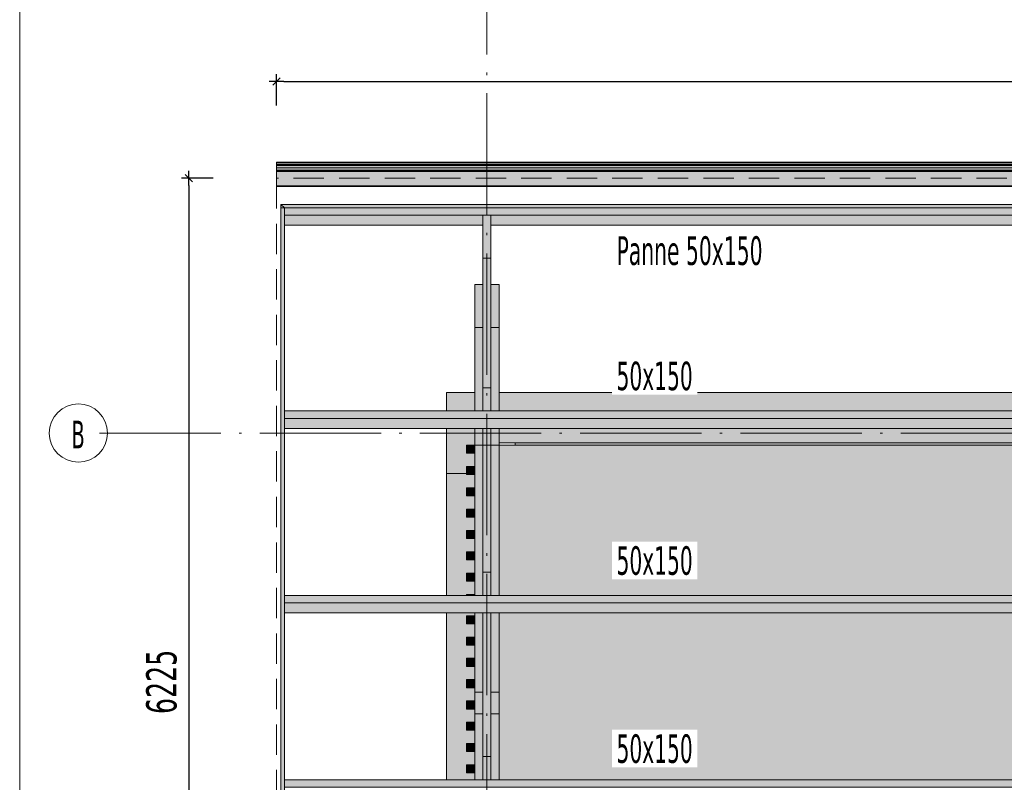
# Model space of a CAD drawing. Header units: millimetres. Extents: x 0 to 1517, y -116 to 725.
# Tile 124 of 256: x 955 to 1036, y 120 to 183. Entities that reach past the tile are written whole.
import ezdxf

# ---------------------------------------------------------------- set-up
doc = ezdxf.new("R2010")
doc.units = ezdxf.units.MM
doc.linetypes.add('CADWORK_12', pattern=[3.75, 2.5, -1.25])
doc.linetypes.add('CADWORK_5', pattern=[13.2, 10, -1.5, 0.2, -1.5])
doc.layers.add('Ech.1_75', color=7, linetype='Continuous')
doc.styles.add('tahoma-', font='txt', dxfattribs={"height": 1})
doc.styles.add('tahoma-z-r', font='txt', dxfattribs={"width": 0.704918})
doc.dimstyles.new('ISO-25', dxfattribs={"dimtxt": 2.5, "dimasz": 2.5, "dimexe": 1.25, "dimexo": 0.625, "dimtad": 1, "dimtxsty": 'Standard', "dimcen": 2.5, "dimadec": 0, "dimazin": 0, "dimtfac": 1, "dimtmove": 0, "dimatfit": 3, "dimfxl": 1, "dimarcsym": 0})

# ---------------------------------------------------------------- blocks, each defined once
blk = doc.blocks.new('cw-dimension-symbol2')
at = {"color": 0, "linetype": 'Continuous', "lineweight": -2}
for p, q in [((-1, 0), (1, 0)), ((-0.5, -0.5), (0.5, 0.5))]:
    blk.add_line(p, q, dxfattribs=at)
blk = doc.blocks.new('*D202')
at = {"layer": 'Defpoints', "color": 0}
for p in [(1103.364, 177.967), (975.698, 175.967), (1103.364, 175.967)]:
    blk.add_point(p, dxfattribs=at)
at = {"layer": 'Ech.1_75', "color": 0, "linetype": 'Continuous', "lineweight": -2}
for p, q in [((975.698, 175.967), (975.698, 178.567)), ((1103.364, 175.967), (1103.364, 178.567)), ((976.298, 177.967), (1102.764, 177.967))]:
    blk.add_line(p, q, dxfattribs=at)
at = {"layer": 'Ech.1_75', "color": 0, "lineweight": -2, "xscale": 0.6000000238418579, "yscale": 0.6000000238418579, "zscale": 0.6000000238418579, "rotation": 180}
blk.add_blockref('cw-dimension-symbol2', (975.698, 177.967), dxfattribs=at)
at = {"layer": 'Ech.1_75', "color": 0, "lineweight": -2, "xscale": 0.6000000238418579, "yscale": 0.6000000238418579, "zscale": 0.6000000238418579}
blk.add_blockref('cw-dimension-symbol2', (1103.364, 177.967), dxfattribs=at)
at = {"layer": 'Ech.1_75', "color": 7, "linetype": 'Continuous', "lineweight": 5, "insert": (1039.531, 180.217), "char_height": 2.5, "attachment_point": 5, "style": 'tahoma-z-r'}
blk.add_mtext('9575', dxfattribs=at)
blk = doc.blocks.new('*D203')
at = {"layer": 'Defpoints', "color": 0}
for p in [(970.489, 169.988), (968.489, 86.988), (970.489, 86.988)]:
    blk.add_point(p, dxfattribs=at)
at = {"layer": 'Ech.1_75', "color": 0, "linetype": 'Continuous', "lineweight": -2}
for p, q in [((970.489, 169.988), (967.889, 169.988)), ((968.489, 169.388), (968.489, 87.588)), ((970.489, 86.988), (967.889, 86.988))]:
    blk.add_line(p, q, dxfattribs=at)
at = {"layer": 'Ech.1_75', "color": 0, "lineweight": -2, "xscale": 0.6000000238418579, "yscale": 0.6000000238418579, "zscale": 0.6000000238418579}
for p, rotation in [((968.489, 169.988), 90), ((968.489, 86.988), 270)]:
    blk.add_blockref('cw-dimension-symbol2', p, dxfattribs=dict(at, rotation=rotation))
at = {"layer": 'Ech.1_75', "color": 7, "linetype": 'Continuous', "lineweight": 5, "insert": (966.239, 128.488), "char_height": 2.5, "attachment_point": 5, "rotation": 90, "style": 'tahoma-z-r'}
blk.add_mtext('6225', dxfattribs=at)

msp = doc.modelspace()

# ---------------------------------------------------------------- hatches: boundary and pattern name
at = {"layer": 'Ech.1_75', "linetype": 'Continuous', "lineweight": 5, "true_color": 0xd7d7ea, "transparency": 33554687}
for points in [[(1103.364, 171.322), (975.698, 171.322), (975.698, 171.255), (1103.364, 171.255), (1103.364, 171.322)], [(1103.364, 171.255), (975.698, 171.255), (975.698, 171.113), (1103.364, 171.113), (1103.364, 171.255)], [(1103.364, 171.113), (975.698, 171.113), (975.698, 171.046), (1103.364, 171.046), (1103.364, 171.113)], [(975.698, 171.023), (1103.364, 171.023), (1103.364, 171.046), (975.698, 171.046), (975.698, 171.023)], [(1103.364, 171.023), (975.698, 171.023), (975.698, 170.851), (1103.364, 170.851), (1103.364, 171.023)], [(1103.364, 170.851), (975.698, 170.851), (975.698, 170.654), (1103.364, 170.654), (1103.364, 170.851)], [(1103.364, 170.654), (975.698, 170.654), (975.698, 170.588), (1103.364, 170.588), (1103.364, 170.654)], [(975.698, 170.535), (1103.364, 170.535), (1103.364, 170.588), (975.698, 170.588), (975.698, 170.535)], [(1103.364, 170.535), (975.698, 170.535), (975.698, 169.362), (1103.364, 169.362), (1103.364, 170.535)], [(1103.364, 169.362), (975.698, 169.362), (975.698, 169.308), (1103.364, 169.308), (1103.364, 169.362)], [(1103.364, 169.308), (975.698, 169.308), (975.698, 169.295), (1103.364, 169.295), (1103.364, 169.308)]]:
    msp.add_hatch(color=254, dxfattribs=at).paths.add_polyline_path(points)
at = {"layer": 'Ech.1_75', "linetype": 'Continuous', "lineweight": 5, "true_color": 0xf7e0b3, "transparency": 33554687}
for points in [[(1103.364, 167.824), (976.071, 167.824), (976.071, 167.557), (1103.364, 167.557), (1103.364, 167.824)], [(976.364, 167.557), (976.071, 167.824), (976.071, 89.153), (976.364, 89.42), (976.364, 167.557)]]:
    msp.add_hatch(color=254, dxfattribs=at).paths.add_polyline_path(points)
at = {"layer": 'Ech.1_75', "linetype": 'Continuous', "lineweight": 5, "true_color": 0xe0d1b3, "transparency": 33554687}
for points in [[(1103.071, 167.557), (976.364, 167.557), (976.364, 166.949), (1103.071, 166.949), (1103.071, 167.557)], [(976.364, 166.128), (992.698, 166.128), (992.698, 166.949), (976.364, 166.949), (976.364, 166.128)], [(993.364, 166.128), (1039.364, 166.128), (1039.364, 166.949), (993.364, 166.949), (993.364, 166.128)], [(1103.071, 150.809), (976.364, 150.809), (976.364, 150.201), (1103.071, 150.201), (1103.071, 150.809)], [(1103.071, 150.201), (976.364, 150.201), (976.364, 149.38), (1103.071, 149.38), (1103.071, 150.201)], [(1103.071, 135.614), (976.364, 135.614), (976.364, 135.006), (1103.071, 135.006), (1103.071, 135.614)], [(1103.071, 135.006), (976.364, 135.006), (976.364, 134.185), (1103.071, 134.185), (1103.071, 135.006)], [(1103.071, 120.419), (976.364, 120.419), (976.364, 119.811), (1103.071, 119.811), (1103.071, 120.419)]]:
    msp.add_hatch(color=254, dxfattribs=at).paths.add_polyline_path(points)
at = {"layer": 'Ech.1_75', "linetype": 'Continuous', "lineweight": 5, "true_color": 0xf7d1b3, "transparency": 33554687}
for points in [[(993.364, 166.949), (992.698, 166.949), (992.698, 163.392), (993.364, 163.392), (993.364, 166.949)], [(993.364, 152.724), (992.698, 152.724), (992.698, 150.809), (993.364, 150.809), (993.364, 152.724)], [(993.364, 149.38), (992.698, 149.38), (992.698, 147.988), (993.364, 147.988), (993.364, 149.38)], [(993.364, 137.529), (992.698, 137.529), (992.698, 135.614), (993.364, 135.614), (993.364, 137.529)], [(993.364, 122.334), (992.698, 122.334), (992.698, 120.419), (993.364, 120.419), (993.364, 122.334)]]:
    msp.add_hatch(color=254, dxfattribs=at).paths.add_polyline_path(points)
at = {"layer": 'Ech.1_75', "linetype": 'Continuous', "lineweight": 5, "true_color": 0xd4c4b3, "transparency": 33554687}
for points in [[(993.364, 163.392), (992.698, 163.392), (992.698, 152.724), (993.364, 152.724), (993.364, 163.392)], [(992.698, 161.233), (992.031, 161.233), (992.031, 157.678), (992.698, 157.678), (992.698, 161.233)], [(994.031, 161.233), (993.364, 161.233), (993.364, 157.678), (994.031, 157.678), (994.031, 161.233)], [(992.031, 150.809), (992.698, 150.809), (992.698, 157.678), (992.031, 157.678), (992.031, 150.809)], [(994.031, 157.678), (993.364, 157.678), (993.364, 150.809), (994.031, 150.809), (994.031, 157.678)], [(992.031, 135.614), (992.698, 135.614), (992.698, 147.988), (992.031, 147.988), (992.031, 135.614)], [(993.364, 147.988), (992.698, 147.988), (992.698, 137.529), (993.364, 137.529), (993.364, 147.988)], [(994.031, 147.988), (993.364, 147.988), (993.364, 135.614), (994.031, 135.614), (994.031, 147.988)], [(992.031, 127.648), (992.698, 127.648), (992.698, 134.185), (992.031, 134.185), (992.031, 127.648)], [(993.364, 134.185), (992.698, 134.185), (992.698, 122.334), (993.364, 122.334), (993.364, 134.185)], [(994.031, 134.185), (993.364, 134.185), (993.364, 127.648), (994.031, 127.648), (994.031, 134.185)]]:
    msp.add_hatch(color=9, dxfattribs=at).paths.add_polyline_path(points)
at = {"layer": 'Ech.1_75', "linetype": 'Continuous', "lineweight": 5, "true_color": 0xf3f3f3, "transparency": 33554687}
for points in [[(992.031, 152.322), (989.698, 152.322), (989.698, 150.809), (992.031, 150.809), (992.031, 152.322)], [(1038.698, 152.322), (994.031, 152.322), (994.031, 150.809), (1038.698, 150.809), (1038.698, 152.322)], [(989.698, 145.655), (991.364, 145.655), (991.364, 146.233), (992.031, 146.233), (992.031, 147.322), (991.364, 147.322), (991.364, 147.988), (992.031, 147.988), (992.031, 149.38), (989.698, 149.38), (989.698, 145.655)], [(1038.698, 147.988), (994.031, 147.988), (994.031, 135.614), (1038.698, 135.614), (1038.698, 147.988)], [(995.364, 147.988), (1037.364, 147.988), (1037.364, 148.188), (995.364, 148.188), (995.364, 147.988)], [(989.698, 135.614), (991.364, 135.614), (991.364, 135.7), (992.031, 135.7), (992.031, 136.788), (991.364, 136.788), (991.364, 137.455), (992.031, 137.455), (992.031, 138.544), (991.364, 138.544), (991.364, 139.211), (992.031, 139.211), (992.031, 140.3), (991.364, 140.3), (991.364, 140.966), (992.031, 140.966), (992.031, 142.055), (991.364, 142.055), (991.364, 142.722), (992.031, 142.722), (992.031, 143.811), (991.364, 143.811), (991.364, 144.477), (992.031, 144.477), (992.031, 145.566), (991.364, 145.566), (991.364, 145.655), (989.698, 145.655), (989.698, 135.614)], [(992.031, 120.988), (991.364, 120.988), (991.364, 121.655), (992.031, 121.655), (992.031, 122.744), (991.364, 122.744), (991.364, 123.411), (992.031, 123.411), (992.031, 124.5), (991.364, 124.5), (991.364, 125.166), (992.031, 125.166), (992.031, 126.255), (991.364, 126.255), (991.364, 126.922), (992.031, 126.922), (992.031, 128.011), (991.364, 128.011), (991.364, 128.677), (992.031, 128.677), (992.031, 129.766), (991.364, 129.766), (991.364, 130.433), (992.031, 130.433), (992.031, 131.522), (991.364, 131.522), (991.364, 132.188), (992.031, 132.188), (992.031, 133.277), (991.364, 133.277), (991.364, 133.944), (992.031, 133.944), (992.031, 134.185), (989.698, 134.185), (989.698, 120.419), (992.031, 120.419), (992.031, 120.988)], [(994.031, 120.419), (1038.698, 120.419), (1038.698, 134.185), (994.031, 134.185), (994.031, 120.419)]]:
    msp.add_hatch(color=7, dxfattribs=at).paths.add_polyline_path(points)
at = {"layer": 'Ech.1_75', "linetype": 'Continuous', "lineweight": 5, "true_color": 0xe0c8b3, "transparency": 33554687}
for points in [[(992.031, 147.988), (992.698, 147.988), (992.698, 149.38), (992.031, 149.38), (992.031, 147.988)], [(994.031, 149.38), (993.364, 149.38), (993.364, 147.988), (994.031, 147.988), (994.031, 149.38)]]:
    msp.add_hatch(color=9, dxfattribs=at).paths.add_polyline_path(points)
at = {"layer": 'Ech.1_75', "linetype": 'Continuous', "lineweight": 5, "true_color": 0xe3bbbb, "transparency": 33554687}
msp.add_hatch(color=9, dxfattribs=at).paths.add_polyline_path([(994.031, 148.188), (1038.698, 148.188), (1038.698, 149.38), (994.031, 149.38), (994.031, 148.188)])
at = {"layer": 'Ech.1_75', "linetype": 'Continuous', "lineweight": 5, "true_color": 0xeaddd7, "transparency": 33554687}
for points in [[(992.031, 147.988), (991.364, 147.988), (991.364, 147.322), (992.031, 147.322), (992.031, 147.988)], [(992.031, 146.233), (991.364, 146.233), (991.364, 145.566), (992.031, 145.566), (992.031, 146.233)], [(992.031, 144.477), (991.364, 144.477), (991.364, 143.811), (992.031, 143.811), (992.031, 144.477)], [(992.031, 142.722), (991.364, 142.722), (991.364, 142.055), (992.031, 142.055), (992.031, 142.722)], [(992.031, 140.966), (991.364, 140.966), (991.364, 140.3), (992.031, 140.3), (992.031, 140.966)], [(992.031, 139.211), (991.364, 139.211), (991.364, 138.544), (992.031, 138.544), (992.031, 139.211)], [(992.031, 137.455), (991.364, 137.455), (991.364, 136.788), (992.031, 136.788), (992.031, 137.455)], [(991.364, 135.614), (992.031, 135.614), (992.031, 135.7), (991.364, 135.7), (991.364, 135.614)], [(992.031, 133.944), (991.364, 133.944), (991.364, 133.277), (992.031, 133.277), (992.031, 133.944)], [(992.031, 132.188), (991.364, 132.188), (991.364, 131.522), (992.031, 131.522), (992.031, 132.188)], [(991.364, 129.766), (992.031, 129.766), (992.031, 130.433), (991.364, 130.433), (991.364, 129.766)], [(991.364, 128.011), (992.031, 128.011), (992.031, 128.677), (991.364, 128.677), (991.364, 128.011)], [(991.364, 126.255), (992.031, 126.255), (992.031, 126.922), (991.364, 126.922), (991.364, 126.255)], [(991.364, 124.5), (992.031, 124.5), (992.031, 125.166), (991.364, 125.166), (991.364, 124.5)], [(992.031, 123.411), (991.364, 123.411), (991.364, 122.744), (992.031, 122.744), (992.031, 123.411)], [(992.031, 121.655), (991.364, 121.655), (991.364, 120.988), (992.031, 120.988), (992.031, 121.655)]]:
    msp.add_hatch(color=254, dxfattribs=at).paths.add_polyline_path(points)
at = {"layer": 'Ech.1_75', "linetype": 'Continuous', "lineweight": 5, "true_color": 0xe0d9d1, "transparency": 33554687}
for points in [[(992.698, 127.648), (992.031, 127.648), (992.031, 125.849), (992.698, 125.849), (992.698, 127.648)], [(994.031, 127.648), (993.364, 127.648), (993.364, 125.849), (994.031, 125.849), (994.031, 127.648)], [(992.031, 120.419), (992.698, 120.419), (992.698, 125.849), (992.031, 125.849), (992.031, 120.419)], [(994.031, 125.849), (993.364, 125.849), (993.364, 120.419), (994.031, 120.419), (994.031, 125.849)]]:
    msp.add_hatch(color=254, dxfattribs=at).paths.add_polyline_path(points)

# ---------------------------------------------------------------- linework, layer by layer
at = {"layer": 'Ech.1_75', "color": 7, "linetype": 'Continuous', "lineweight": 5}
for points in [[(1249.188, -108.036), (1249.188, 239.316), (954.549, 239.316), (954.549, -108.036), (1249.188, -108.036)], [(1103.364, 171.322), (975.698, 171.322), (975.698, 171.255), (1103.364, 171.255), (1103.364, 171.322)], [(1103.364, 171.255), (975.698, 171.255), (975.698, 171.113), (1103.364, 171.113), (1103.364, 171.255)], [(1103.364, 171.113), (975.698, 171.113), (975.698, 171.046), (1103.364, 171.046), (1103.364, 171.113)], [(975.698, 171.023), (1103.364, 171.023), (1103.364, 171.046), (975.698, 171.046), (975.698, 171.023)], [(1103.364, 171.023), (975.698, 171.023), (975.698, 170.851), (1103.364, 170.851), (1103.364, 171.023)], [(1103.364, 170.851), (975.698, 170.851), (975.698, 170.654), (1103.364, 170.654), (1103.364, 170.851)], [(1103.364, 170.654), (975.698, 170.654), (975.698, 170.588), (1103.364, 170.588), (1103.364, 170.654)], [(975.698, 170.535), (1103.364, 170.535), (1103.364, 170.588), (975.698, 170.588), (975.698, 170.535)], [(1103.364, 170.535), (975.698, 170.535), (975.698, 169.362), (1103.364, 169.362), (1103.364, 170.535)], [(1103.364, 169.362), (975.698, 169.362), (975.698, 169.308), (1103.364, 169.308), (1103.364, 169.362)], [(1103.364, 169.308), (975.698, 169.308), (975.698, 169.295), (1103.364, 169.295), (1103.364, 169.308)], [(1103.364, 167.824), (976.071, 167.824), (976.071, 167.557), (1103.364, 167.557), (1103.364, 167.824)], [(976.364, 167.557), (976.071, 167.824), (976.071, 89.153), (976.364, 89.42), (976.364, 167.557)], [(1103.071, 167.557), (976.364, 167.557), (976.364, 166.949), (1103.071, 166.949), (1103.071, 167.557)], [(976.364, 166.128), (992.698, 166.128), (992.698, 166.949), (976.364, 166.949), (976.364, 166.128)], [(993.364, 166.949), (992.698, 166.949), (992.698, 163.392), (993.364, 163.392), (993.364, 166.949)], [(993.364, 166.128), (1039.364, 166.128), (1039.364, 166.949), (993.364, 166.949), (993.364, 166.128)], [(993.364, 163.392), (992.698, 163.392), (992.698, 152.724), (993.364, 152.724), (993.364, 163.392)], [(992.698, 161.233), (992.031, 161.233), (992.031, 157.678), (992.698, 157.678), (992.698, 161.233)], [(994.031, 161.233), (993.364, 161.233), (993.364, 157.678), (994.031, 157.678), (994.031, 161.233)], [(992.031, 150.809), (992.698, 150.809), (992.698, 157.678), (992.031, 157.678), (992.031, 150.809)], [(994.031, 157.678), (993.364, 157.678), (993.364, 150.809), (994.031, 150.809), (994.031, 157.678)], [(993.364, 152.724), (992.698, 152.724), (992.698, 150.809), (993.364, 150.809), (993.364, 152.724)], [(992.031, 152.322), (989.698, 152.322), (989.698, 150.809), (992.031, 150.809), (992.031, 152.322)], [(1038.698, 152.322), (994.031, 152.322), (994.031, 150.809), (1038.698, 150.809), (1038.698, 152.322)], [(1103.071, 150.809), (976.364, 150.809), (976.364, 150.201), (1103.071, 150.201), (1103.071, 150.809)], [(1103.071, 150.201), (976.364, 150.201), (976.364, 149.38), (1103.071, 149.38), (1103.071, 150.201)], [(989.698, 145.655), (991.364, 145.655), (991.364, 146.233), (992.031, 146.233), (992.031, 147.322), (991.364, 147.322), (991.364, 147.988), (992.031, 147.988), (992.031, 149.38), (989.698, 149.38), (989.698, 145.655)], [(992.031, 147.988), (992.698, 147.988), (992.698, 149.38), (992.031, 149.38), (992.031, 147.988)], [(993.364, 149.38), (992.698, 149.38), (992.698, 147.988), (993.364, 147.988), (993.364, 149.38)], [(994.031, 149.38), (993.364, 149.38), (993.364, 147.988), (994.031, 147.988), (994.031, 149.38)], [(994.031, 148.188), (1038.698, 148.188), (1038.698, 149.38), (994.031, 149.38), (994.031, 148.188)], [(992.031, 147.988), (991.364, 147.988), (991.364, 147.322), (992.031, 147.322), (992.031, 147.988)], [(992.031, 135.614), (992.698, 135.614), (992.698, 147.988), (992.031, 147.988), (992.031, 135.614)], [(993.364, 147.988), (992.698, 147.988), (992.698, 137.529), (993.364, 137.529), (993.364, 147.988)], [(994.031, 147.988), (993.364, 147.988), (993.364, 135.614), (994.031, 135.614), (994.031, 147.988)], [(994.031, 147.988), (995.364, 147.988), (995.364, 148.188), (994.031, 148.188), (994.031, 147.988)], [(1038.698, 147.988), (994.031, 147.988), (994.031, 135.614), (1038.698, 135.614), (1038.698, 147.988)], [(995.364, 147.988), (1037.364, 147.988), (1037.364, 148.188), (995.364, 148.188), (995.364, 147.988)], [(992.031, 146.233), (991.364, 146.233), (991.364, 145.566), (992.031, 145.566), (992.031, 146.233)], [(989.698, 135.614), (991.364, 135.614), (991.364, 135.7), (992.031, 135.7), (992.031, 136.788), (991.364, 136.788), (991.364, 137.455), (992.031, 137.455), (992.031, 138.544), (991.364, 138.544), (991.364, 139.211), (992.031, 139.211), (992.031, 140.3), (991.364, 140.3), (991.364, 140.966), (992.031, 140.966), (992.031, 142.055), (991.364, 142.055), (991.364, 142.722), (992.031, 142.722), (992.031, 143.811), (991.364, 143.811), (991.364, 144.477), (992.031, 144.477), (992.031, 145.566), (991.364, 145.566), (991.364, 145.655), (989.698, 145.655), (989.698, 135.614)], [(992.031, 144.477), (991.364, 144.477), (991.364, 143.811), (992.031, 143.811), (992.031, 144.477)], [(992.031, 142.722), (991.364, 142.722), (991.364, 142.055), (992.031, 142.055), (992.031, 142.722)], [(992.031, 140.966), (991.364, 140.966), (991.364, 140.3), (992.031, 140.3), (992.031, 140.966)], [(992.031, 139.211), (991.364, 139.211), (991.364, 138.544), (992.031, 138.544), (992.031, 139.211)], [(992.031, 137.455), (991.364, 137.455), (991.364, 136.788), (992.031, 136.788), (992.031, 137.455)], [(993.364, 137.529), (992.698, 137.529), (992.698, 135.614), (993.364, 135.614), (993.364, 137.529)], [(1103.071, 135.614), (976.364, 135.614), (976.364, 135.006), (1103.071, 135.006), (1103.071, 135.614)], [(991.364, 135.614), (992.031, 135.614), (992.031, 135.7), (991.364, 135.7), (991.364, 135.614)], [(1103.071, 135.006), (976.364, 135.006), (976.364, 134.185), (1103.071, 134.185), (1103.071, 135.006)], [(992.031, 120.988), (991.364, 120.988), (991.364, 121.655), (992.031, 121.655), (992.031, 122.744), (991.364, 122.744), (991.364, 123.411), (992.031, 123.411), (992.031, 124.5), (991.364, 124.5), (991.364, 125.166), (992.031, 125.166), (992.031, 126.255), (991.364, 126.255), (991.364, 126.922), (992.031, 126.922), (992.031, 128.011), (991.364, 128.011), (991.364, 128.677), (992.031, 128.677), (992.031, 129.766), (991.364, 129.766), (991.364, 130.433), (992.031, 130.433), (992.031, 131.522), (991.364, 131.522), (991.364, 132.188), (992.031, 132.188), (992.031, 133.277), (991.364, 133.277), (991.364, 133.944), (992.031, 133.944), (992.031, 134.185), (989.698, 134.185), (989.698, 120.419), (992.031, 120.419), (992.031, 120.988)], [(992.031, 133.944), (991.364, 133.944), (991.364, 133.277), (992.031, 133.277), (992.031, 133.944)], [(992.031, 127.648), (992.698, 127.648), (992.698, 134.185), (992.031, 134.185), (992.031, 127.648)], [(993.364, 134.185), (992.698, 134.185), (992.698, 122.334), (993.364, 122.334), (993.364, 134.185)], [(994.031, 134.185), (993.364, 134.185), (993.364, 127.648), (994.031, 127.648), (994.031, 134.185)], [(994.031, 120.419), (1038.698, 120.419), (1038.698, 134.185), (994.031, 134.185), (994.031, 120.419)], [(992.031, 132.188), (991.364, 132.188), (991.364, 131.522), (992.031, 131.522), (992.031, 132.188)], [(991.364, 129.766), (992.031, 129.766), (992.031, 130.433), (991.364, 130.433), (991.364, 129.766)], [(991.364, 128.011), (992.031, 128.011), (992.031, 128.677), (991.364, 128.677), (991.364, 128.011)], [(992.698, 127.648), (992.031, 127.648), (992.031, 125.849), (992.698, 125.849), (992.698, 127.648)], [(994.031, 127.648), (993.364, 127.648), (993.364, 125.849), (994.031, 125.849), (994.031, 127.648)], [(991.364, 126.255), (992.031, 126.255), (992.031, 126.922), (991.364, 126.922), (991.364, 126.255)], [(992.031, 120.419), (992.698, 120.419), (992.698, 125.849), (992.031, 125.849), (992.031, 120.419)], [(994.031, 125.849), (993.364, 125.849), (993.364, 120.419), (994.031, 120.419), (994.031, 125.849)], [(991.364, 124.5), (992.031, 124.5), (992.031, 125.166), (991.364, 125.166), (991.364, 124.5)], [(992.031, 123.411), (991.364, 123.411), (991.364, 122.744), (992.031, 122.744), (992.031, 123.411)], [(993.364, 122.334), (992.698, 122.334), (992.698, 120.419), (993.364, 120.419), (993.364, 122.334)], [(992.031, 121.655), (991.364, 121.655), (991.364, 120.988), (992.031, 120.988), (992.031, 121.655)], [(1103.071, 120.419), (976.364, 120.419), (976.364, 119.811), (1103.071, 119.811), (1103.071, 120.419)]]:
    msp.add_lwpolyline(points, close=True, dxfattribs=at)
at = {"layer": 'Ech.1_75', "color": 7, "linetype": 'CADWORK_5', "lineweight": 5}
msp.add_lwpolyline([(993.031, -97.012), (993.031, 215.655)], dxfattribs=at)
at = {"layer": 'Ech.1_75', "color": 5, "linetype": 'CADWORK_12', "lineweight": 5}
msp.add_lwpolyline([(1103.364, 86.988), (1103.364, 169.988), (975.698, 169.988), (975.698, 86.988), (1103.364, 86.988)], close=True, dxfattribs=at)

# ---------------------------------------------------------------- dimensions: what is measured, and where the dimension line sits
at = {"layer": 'Ech.1_75', "color": 7, "linetype": 'Continuous', "lineweight": 5}
dim = msp.add_linear_dim(base=(1103.364, 177.967), p1=(975.698, 175.967), p2=(1103.364, 175.967), angle=0, text='9575', dimstyle='ISO-25', override={"dimtxt": 2.5, "dimasz": 0.6, "dimexe": 0.6, "dimexo": 0, "dimgap": 0, "dimdec": 2, "dimlfac": 1, "dimtxsty": 'tahoma-z-r', "dimblk": 'cw-dimension-symbol2', "dimclrt": 7, "dimtmove": 2}, dxfattribs=at)
dim.commit()
dim.dimension.update_dxf_attribs({"geometry": '*D202', "text_midpoint": (1039.531, 180.217), "dimtype": 161})
dim = msp.add_linear_dim(base=(968.489, 86.988), p1=(970.489, 169.988), p2=(970.489, 86.988), angle=270, text='6225', dimstyle='ISO-25', override={"dimtxt": 2.5, "dimasz": 0.6, "dimexe": 0.6, "dimexo": 0, "dimgap": 0, "dimdec": 2, "dimlfac": 1, "dimtxsty": 'tahoma-z-r', "dimblk": 'cw-dimension-symbol2', "dimclrt": 7, "dimtmove": 2}, dxfattribs=at)
dim.commit()
dim.dimension.update_dxf_attribs({"geometry": '*D203', "text_midpoint": (966.239, 128.488), "dimtype": 161, "text_rotation": 90})

# ---------------------------------------------------------------- next in the draw order: texts
at = {"layer": 'Ech.1_75', "color": 7, "linetype": 'Continuous', "char_height": 2.5, "attachment_point": 1, "style": 'tahoma-', "bg_fill": 3, "box_fill_scale": 1.15, "bg_fill_color": 256, "bg_fill_true_color": 13158600, "bg_fill_transparency": 33554687}
for s, insert in [('\\A1;\\fTahoma|b0|i0;\\W0.600000;\\H2.363300;Panne 50x150', (1003.715, 165.205)), ('\\A1;\\fTahoma|b0|i0;\\W0.600000;\\H2.347700;50x150', (1003.715, 154.874)), ('\\A1;\\fTahoma|b0|i0;\\W0.600000;\\H2.347700;50x150', (1003.715, 139.665)), ('\\A1;\\fTahoma|b0|i0;\\W0.600000;\\H2.347700;50x150', (1003.715, 124.169))]:
    msp.add_mtext(s, dxfattribs=dict(at, insert=insert))

# ---------------------------------------------------------------- next in the draw order: wipeouts: each hides what was drawn before it
at = {"linetype": 'Continuous'}
msp.add_wipeout([(959.384, 146.588), (959.399, 146.588), (959.414, 146.589), (959.429, 146.589), (959.444, 146.589), (959.459, 146.59), (959.475, 146.59), (959.49, 146.591), (959.505, 146.591), (959.52, 146.592), (959.535, 146.593), (959.55, 146.594), (959.565, 146.595), (959.58, 146.596), (959.595, 146.598), (959.61, 146.599), (959.625, 146.601), (959.64, 146.602), (959.655, 146.604), (959.67, 146.606), (959.685, 146.607), (959.7, 146.609), (959.715, 146.611), (959.73, 146.613), (959.745, 146.616), (959.76, 146.618), (959.774, 146.62), (959.789, 146.623), (959.804, 146.625), (959.819, 146.628), (959.834, 146.631), (959.849, 146.634), (959.863, 146.637), (959.878, 146.64), (959.893, 146.643), (959.908, 146.646), (959.922, 146.65), (959.937, 146.653), (959.952, 146.657), (959.966, 146.66), (959.981, 146.664), (959.996, 146.668), (960.01, 146.672), (960.025, 146.676), (960.039, 146.68), (960.054, 146.684), (960.068, 146.688), (960.083, 146.692), (960.097, 146.697), (960.111, 146.701), (960.126, 146.706), (960.14, 146.711), (960.154, 146.715), (960.169, 146.72), (960.183, 146.725), (960.197, 146.73), (960.211, 146.735), (960.225, 146.741), (960.239, 146.746), (960.254, 146.751), (960.268, 146.757), (960.282, 146.763), (960.296, 146.768), (960.309, 146.774), (960.323, 146.78), (960.337, 146.786), (960.351, 146.792), (960.365, 146.798), (960.379, 146.804), (960.392, 146.81), (960.406, 146.817), (960.42, 146.823), (960.433, 146.83), (960.447, 146.837), (960.46, 146.843), (960.474, 146.85), (960.487, 146.857), (960.5, 146.864), (960.514, 146.871), (960.527, 146.878), (960.54, 146.885), (960.553, 146.893), (960.567, 146.9), (960.58, 146.907), (960.593, 146.915), (960.606, 146.923), (960.619, 146.93), (960.632, 146.938), (960.645, 146.946), (960.657, 146.954), (960.67, 146.962), (960.683, 146.97), (960.695, 146.978), (960.708, 146.987), (960.721, 146.995), (960.733, 147.003), (960.746, 147.012), (960.758, 147.021), (960.77, 147.029), (960.783, 147.038), (960.795, 147.047), (960.807, 147.056), (960.819, 147.065), (960.831, 147.074), (960.843, 147.083), (960.855, 147.092), (960.867, 147.101), (960.879, 147.111), (960.891, 147.12), (960.902, 147.13), (960.914, 147.139), (960.925, 147.149), (960.937, 147.159), (960.948, 147.168), (960.96, 147.178), (960.971, 147.188), (960.983, 147.198), (960.994, 147.208), (961.005, 147.218), (961.016, 147.229), (961.027, 147.239), (961.038, 147.249), (961.049, 147.26), (961.06, 147.27), (961.07, 147.281), (961.081, 147.291), (961.092, 147.302), (961.102, 147.313), (961.113, 147.324), (961.123, 147.335), (961.134, 147.346), (961.144, 147.357), (961.154, 147.368), (961.164, 147.379), (961.174, 147.39), (961.184, 147.401), (961.194, 147.413), (961.204, 147.424), (961.214, 147.436), (961.224, 147.447), (961.233, 147.459), (961.243, 147.47), (961.252, 147.482), (961.262, 147.494), (961.271, 147.506), (961.28, 147.517), (961.29, 147.529), (961.299, 147.541), (961.308, 147.553), (961.317, 147.566), (961.326, 147.578), (961.335, 147.59), (961.343, 147.602), (961.352, 147.615), (961.361, 147.627), (961.369, 147.639), (961.378, 147.652), (961.386, 147.664), (961.394, 147.677), (961.402, 147.69), (961.41, 147.702), (961.419, 147.715), (961.426, 147.728), (961.434, 147.741), (961.442, 147.754), (961.45, 147.767), (961.458, 147.78), (961.465, 147.793), (961.473, 147.806), (961.48, 147.819), (961.487, 147.832), (961.494, 147.845), (961.502, 147.859), (961.509, 147.872), (961.516, 147.885), (961.523, 147.899), (961.529, 147.912), (961.536, 147.926), (961.543, 147.939), (961.549, 147.953), (961.556, 147.967), (961.562, 147.98), (961.568, 147.994), (961.575, 148.008), (961.581, 148.021), (961.587, 148.035), (961.593, 148.049), (961.599, 148.063), (961.604, 148.077), (961.61, 148.091), (961.616, 148.105), (961.621, 148.119), (961.626, 148.133), (961.632, 148.147), (961.637, 148.161), (961.642, 148.175), (961.647, 148.19), (961.652, 148.204), (961.657, 148.218), (961.662, 148.232), (961.667, 148.247), (961.671, 148.261), (961.676, 148.276), (961.68, 148.29), (961.685, 148.304), (961.689, 148.319), (961.693, 148.333), (961.697, 148.348), (961.701, 148.362), (961.705, 148.377), (961.709, 148.392), (961.712, 148.406), (961.716, 148.421), (961.72, 148.436), (961.723, 148.45), (961.726, 148.465), (961.73, 148.48), (961.733, 148.494), (961.736, 148.509), (961.739, 148.524), (961.742, 148.539), (961.744, 148.554), (961.747, 148.568), (961.75, 148.583), (961.752, 148.598), (961.755, 148.613), (961.757, 148.628), (961.759, 148.643), (961.761, 148.658), (961.763, 148.673), (961.765, 148.688), (961.767, 148.703), (961.769, 148.718), (961.77, 148.733), (961.772, 148.748), (961.773, 148.763), (961.775, 148.778), (961.776, 148.793), (961.777, 148.808), (961.778, 148.823), (961.779, 148.838), (961.78, 148.853), (961.781, 148.868), (961.782, 148.883), (961.782, 148.898), (961.783, 148.913), (961.783, 148.928), (961.784, 148.943), (961.784, 148.958), (961.784, 148.973), (961.784, 148.988), (961.784, 149.004), (961.784, 149.019), (961.784, 149.034), (961.783, 149.049), (961.783, 149.064), (961.782, 149.079), (961.782, 149.094), (961.781, 149.109), (961.78, 149.124), (961.779, 149.139), (961.778, 149.154), (961.777, 149.169), (961.776, 149.184), (961.775, 149.199), (961.773, 149.214), (961.772, 149.229), (961.77, 149.244), (961.769, 149.259), (961.767, 149.274), (961.765, 149.289), (961.763, 149.304), (961.761, 149.319), (961.759, 149.334), (961.757, 149.349), (961.755, 149.364), (961.752, 149.379), (961.75, 149.394), (961.747, 149.408), (961.744, 149.423), (961.742, 149.438), (961.739, 149.453), (961.736, 149.468), (961.733, 149.483), (961.73, 149.497), (961.726, 149.512), (961.723, 149.527), (961.72, 149.541), (961.716, 149.556), (961.712, 149.571), (961.709, 149.585), (961.705, 149.6), (961.701, 149.614), (961.697, 149.629), (961.693, 149.644), (961.689, 149.658), (961.685, 149.672), (961.68, 149.687), (961.676, 149.701), (961.671, 149.716), (961.667, 149.73), (961.662, 149.744), (961.657, 149.759), (961.652, 149.773), (961.647, 149.787), (961.642, 149.801), (961.637, 149.816), (961.632, 149.83), (961.626, 149.844), (961.621, 149.858), (961.616, 149.872), (961.61, 149.886), (961.604, 149.9), (961.599, 149.914), (961.593, 149.928), (961.587, 149.942), (961.581, 149.955), (961.575, 149.969), (961.568, 149.983), (961.562, 149.997), (961.556, 150.01), (961.549, 150.024), (961.543, 150.038), (961.536, 150.051), (961.529, 150.065), (961.523, 150.078), (961.516, 150.091), (961.509, 150.105), (961.502, 150.118), (961.494, 150.131), (961.487, 150.145), (961.48, 150.158), (961.473, 150.171), (961.465, 150.184), (961.458, 150.197), (961.45, 150.21), (961.442, 150.223), (961.434, 150.236), (961.426, 150.249), (961.419, 150.262), (961.41, 150.274), (961.402, 150.287), (961.394, 150.3), (961.386, 150.312), (961.378, 150.325), (961.369, 150.337), (961.361, 150.35), (961.352, 150.362), (961.343, 150.375), (961.335, 150.387), (961.326, 150.399), (961.317, 150.411), (961.308, 150.423), (961.299, 150.435), (961.29, 150.447), (961.28, 150.459), (961.271, 150.471), (961.262, 150.483), (961.252, 150.495), (961.243, 150.507), (961.233, 150.518), (961.224, 150.53), (961.214, 150.541), (961.204, 150.553), (961.194, 150.564), (961.184, 150.576), (961.174, 150.587), (961.164, 150.598), (961.154, 150.609), (961.144, 150.62), (961.134, 150.631), (961.123, 150.642), (961.113, 150.653), (961.102, 150.664), (961.092, 150.675), (961.081, 150.685), (961.07, 150.696), (961.06, 150.707), (961.049, 150.717), (961.038, 150.728), (961.027, 150.738), (961.016, 150.748), (961.005, 150.758), (960.994, 150.769), (960.983, 150.779), (960.971, 150.789), (960.96, 150.799), (960.948, 150.809), (960.937, 150.818), (960.925, 150.828), (960.914, 150.838), (960.902, 150.847), (960.891, 150.857), (960.879, 150.866), (960.867, 150.876), (960.855, 150.885), (960.843, 150.894), (960.831, 150.903), (960.819, 150.912), (960.807, 150.921), (960.795, 150.93), (960.783, 150.939), (960.77, 150.948), (960.758, 150.956), (960.746, 150.965), (960.733, 150.973), (960.721, 150.982), (960.708, 150.99), (960.695, 150.999), (960.683, 151.007), (960.67, 151.015), (960.657, 151.023), (960.645, 151.031), (960.632, 151.039), (960.619, 151.047), (960.606, 151.054), (960.593, 151.062), (960.58, 151.069), (960.567, 151.077), (960.553, 151.084), (960.54, 151.092), (960.527, 151.099), (960.514, 151.106), (960.5, 151.113), (960.487, 151.12), (960.474, 151.127), (960.46, 151.134), (960.447, 151.14), (960.433, 151.147), (960.42, 151.154), (960.406, 151.16), (960.392, 151.166), (960.379, 151.173), (960.365, 151.179), (960.351, 151.185), (960.337, 151.191), (960.323, 151.197), (960.309, 151.203), (960.296, 151.209), (960.282, 151.214), (960.268, 151.22), (960.254, 151.225), (960.239, 151.231), (960.225, 151.236), (960.211, 151.241), (960.197, 151.247), (960.183, 151.252), (960.169, 151.257), (960.154, 151.261), (960.14, 151.266), (960.126, 151.271), (960.111, 151.276), (960.097, 151.28), (960.083, 151.285), (960.068, 151.289), (960.054, 151.293), (960.039, 151.297), (960.025, 151.301), (960.01, 151.305), (959.996, 151.309), (959.981, 151.313), (959.966, 151.317), (959.952, 151.32), (959.937, 151.324), (959.922, 151.327), (959.908, 151.331), (959.893, 151.334), (959.878, 151.337), (959.863, 151.34), (959.849, 151.343), (959.834, 151.346), (959.819, 151.349), (959.804, 151.351), (959.789, 151.354), (959.774, 151.356), (959.76, 151.359), (959.745, 151.361), (959.73, 151.363), (959.715, 151.366), (959.7, 151.368), (959.685, 151.37), (959.67, 151.371), (959.655, 151.373), (959.64, 151.375), (959.625, 151.376), (959.61, 151.378), (959.595, 151.379), (959.58, 151.38), (959.565, 151.382), (959.55, 151.383), (959.535, 151.384), (959.52, 151.385), (959.505, 151.385), (959.49, 151.386), (959.475, 151.387), (959.459, 151.387), (959.444, 151.388), (959.429, 151.388), (959.414, 151.388), (959.399, 151.388), (959.384, 151.388), (959.369, 151.388), (959.354, 151.388), (959.339, 151.388), (959.324, 151.388), (959.309, 151.387), (959.294, 151.387), (959.279, 151.386), (959.264, 151.385), (959.248, 151.385), (959.233, 151.384), (959.218, 151.383), (959.203, 151.382), (959.188, 151.38), (959.173, 151.379), (959.158, 151.378), (959.143, 151.376), (959.128, 151.375), (959.113, 151.373), (959.098, 151.371), (959.083, 151.37), (959.068, 151.368), (959.053, 151.366), (959.038, 151.363), (959.024, 151.361), (959.009, 151.359), (958.994, 151.356), (958.979, 151.354), (958.964, 151.351), (958.949, 151.349), (958.934, 151.346), (958.92, 151.343), (958.905, 151.34), (958.89, 151.337), (958.875, 151.334), (958.861, 151.331), (958.846, 151.327), (958.831, 151.324), (958.816, 151.32), (958.802, 151.317), (958.787, 151.313), (958.773, 151.309), (958.758, 151.305), (958.744, 151.301), (958.729, 151.297), (958.715, 151.293), (958.7, 151.289), (958.686, 151.285), (958.671, 151.28), (958.657, 151.276), (958.642, 151.271), (958.628, 151.266), (958.614, 151.261), (958.6, 151.257), (958.585, 151.252), (958.571, 151.247), (958.557, 151.241), (958.543, 151.236), (958.529, 151.231), (958.515, 151.225), (958.501, 151.22), (958.487, 151.214), (958.473, 151.209), (958.459, 151.203), (958.445, 151.197), (958.431, 151.191), (958.417, 151.185), (958.403, 151.179), (958.39, 151.173), (958.376, 151.166), (958.362, 151.16), (958.349, 151.154), (958.335, 151.147), (958.321, 151.14), (958.308, 151.134), (958.295, 151.127), (958.281, 151.12), (958.268, 151.113), (958.254, 151.106), (958.241, 151.099), (958.228, 151.092), (958.215, 151.084), (958.202, 151.077), (958.188, 151.069), (958.175, 151.062), (958.162, 151.054), (958.149, 151.047), (958.137, 151.039), (958.124, 151.031), (958.111, 151.023), (958.098, 151.015), (958.085, 151.007), (958.073, 150.999), (958.06, 150.99), (958.048, 150.982), (958.035, 150.973), (958.023, 150.965), (958.01, 150.956), (957.998, 150.948), (957.986, 150.939), (957.973, 150.93), (957.961, 150.921), (957.949, 150.912), (957.937, 150.903), (957.925, 150.894), (957.913, 150.885), (957.901, 150.876), (957.889, 150.866), (957.878, 150.857), (957.866, 150.847), (957.854, 150.838), (957.843, 150.828), (957.831, 150.818), (957.82, 150.809), (957.808, 150.799), (957.797, 150.789), (957.786, 150.779), (957.774, 150.769), (957.763, 150.758), (957.752, 150.748), (957.741, 150.738), (957.73, 150.728), (957.719, 150.717), (957.708, 150.707), (957.698, 150.696), (957.687, 150.685), (957.676, 150.675), (957.666, 150.664), (957.655, 150.653), (957.645, 150.642), (957.635, 150.631), (957.624, 150.62), (957.614, 150.609), (957.604, 150.598), (957.594, 150.587), (957.584, 150.576), (957.574, 150.564), (957.564, 150.553), (957.554, 150.541), (957.545, 150.53), (957.535, 150.518), (957.525, 150.507), (957.516, 150.495), (957.506, 150.483), (957.497, 150.471), (957.488, 150.459), (957.479, 150.447), (957.469, 150.435), (957.46, 150.423), (957.451, 150.411), (957.442, 150.399), (957.434, 150.387), (957.425, 150.375), (957.416, 150.362), (957.408, 150.35), (957.399, 150.337), (957.391, 150.325), (957.382, 150.312), (957.374, 150.3), (957.366, 150.287), (957.358, 150.274), (957.35, 150.262), (957.342, 150.249), (957.334, 150.236), (957.326, 150.223), (957.318, 150.21), (957.311, 150.197), (957.303, 150.184), (957.296, 150.171), (957.288, 150.158), (957.281, 150.145), (957.274, 150.131), (957.267, 150.118), (957.26, 150.105), (957.253, 150.091), (957.246, 150.078), (957.239, 150.065), (957.232, 150.051), (957.226, 150.038), (957.219, 150.024), (957.213, 150.01), (957.206, 149.997), (957.2, 149.983), (957.194, 149.969), (957.188, 149.955), (957.181, 149.942), (957.176, 149.928), (957.17, 149.914), (957.164, 149.9), (957.158, 149.886), (957.153, 149.872), (957.147, 149.858), (957.142, 149.844), (957.136, 149.83), (957.131, 149.816), (957.126, 149.801), (957.121, 149.787), (957.116, 149.773), (957.111, 149.759), (957.106, 149.744), (957.102, 149.73), (957.097, 149.716), (957.092, 149.701), (957.088, 149.687), (957.084, 149.672), (957.079, 149.658), (957.075, 149.644), (957.071, 149.629), (957.067, 149.614), (957.063, 149.6), (957.059, 149.585), (957.056, 149.571), (957.052, 149.556), (957.049, 149.541), (957.045, 149.527), (957.042, 149.512), (957.039, 149.497), (957.035, 149.483), (957.032, 149.468), (957.029, 149.453), (957.027, 149.438), (957.024, 149.423), (957.021, 149.408), (957.019, 149.394), (957.016, 149.379), (957.014, 149.364), (957.011, 149.349), (957.009, 149.334), (957.007, 149.319), (957.005, 149.304), (957.003, 149.289), (957.001, 149.274), (956.999, 149.259), (956.998, 149.244), (956.996, 149.229), (956.995, 149.214), (956.993, 149.199), (956.992, 149.184), (956.991, 149.169), (956.99, 149.154), (956.989, 149.139), (956.988, 149.124), (956.987, 149.109), (956.986, 149.094), (956.986, 149.079), (956.985, 149.064), (956.985, 149.049), (956.985, 149.034), (956.984, 149.019), (956.984, 149.004), (956.984, 148.988), (956.984, 148.973), (956.984, 148.958), (956.985, 148.943), (956.985, 148.928), (956.985, 148.913), (956.986, 148.898), (956.986, 148.883), (956.987, 148.868), (956.988, 148.853), (956.989, 148.838), (956.99, 148.823), (956.991, 148.808), (956.992, 148.793), (956.993, 148.778), (956.995, 148.763), (956.996, 148.748), (956.998, 148.733), (956.999, 148.718), (957.001, 148.703), (957.003, 148.688), (957.005, 148.673), (957.007, 148.658), (957.009, 148.643), (957.011, 148.628), (957.014, 148.613), (957.016, 148.598), (957.019, 148.583), (957.021, 148.568), (957.024, 148.554), (957.027, 148.539), (957.029, 148.524), (957.032, 148.509), (957.035, 148.494), (957.039, 148.48), (957.042, 148.465), (957.045, 148.45), (957.049, 148.436), (957.052, 148.421), (957.056, 148.406), (957.059, 148.392), (957.063, 148.377), (957.067, 148.362), (957.071, 148.348), (957.075, 148.333), (957.079, 148.319), (957.084, 148.304), (957.088, 148.29), (957.092, 148.276), (957.097, 148.261), (957.102, 148.247), (957.106, 148.232), (957.111, 148.218), (957.116, 148.204), (957.121, 148.19), (957.126, 148.175), (957.131, 148.161), (957.136, 148.147), (957.142, 148.133), (957.147, 148.119), (957.153, 148.105), (957.158, 148.091), (957.164, 148.077), (957.17, 148.063), (957.176, 148.049), (957.181, 148.035), (957.188, 148.021), (957.194, 148.008), (957.2, 147.994), (957.206, 147.98), (957.213, 147.967), (957.219, 147.953), (957.226, 147.939), (957.232, 147.926), (957.239, 147.912), (957.246, 147.899), (957.253, 147.885), (957.26, 147.872), (957.267, 147.859), (957.274, 147.845), (957.281, 147.832), (957.288, 147.819), (957.296, 147.806), (957.303, 147.793), (957.311, 147.78), (957.318, 147.767), (957.326, 147.754), (957.334, 147.741), (957.342, 147.728), (957.35, 147.715), (957.358, 147.702), (957.366, 147.69), (957.374, 147.677), (957.382, 147.664), (957.391, 147.652), (957.399, 147.639), (957.408, 147.627), (957.416, 147.615), (957.425, 147.602), (957.434, 147.59), (957.442, 147.578), (957.451, 147.566), (957.46, 147.553), (957.469, 147.541), (957.479, 147.529), (957.488, 147.517), (957.497, 147.506), (957.506, 147.494), (957.516, 147.482), (957.525, 147.47), (957.535, 147.459), (957.545, 147.447), (957.554, 147.436), (957.564, 147.424), (957.574, 147.413), (957.584, 147.401), (957.594, 147.39), (957.604, 147.379), (957.614, 147.368), (957.624, 147.357), (957.635, 147.346), (957.645, 147.335), (957.655, 147.324), (957.666, 147.313), (957.676, 147.302), (957.687, 147.291), (957.698, 147.281), (957.708, 147.27), (957.719, 147.26), (957.73, 147.249), (957.741, 147.239), (957.752, 147.229), (957.763, 147.218), (957.774, 147.208), (957.786, 147.198), (957.797, 147.188), (957.808, 147.178), (957.82, 147.168), (957.831, 147.159), (957.843, 147.149), (957.854, 147.139), (957.866, 147.13), (957.878, 147.12), (957.889, 147.111), (957.901, 147.101), (957.913, 147.092), (957.925, 147.083), (957.937, 147.074), (957.949, 147.065), (957.961, 147.056), (957.973, 147.047), (957.986, 147.038), (957.998, 147.029), (958.01, 147.021), (958.023, 147.012), (958.035, 147.003), (958.048, 146.995), (958.06, 146.987), (958.073, 146.978), (958.085, 146.97), (958.098, 146.962), (958.111, 146.954), (958.124, 146.946), (958.137, 146.938), (958.149, 146.93), (958.162, 146.923), (958.175, 146.915), (958.188, 146.907), (958.202, 146.9), (958.215, 146.893), (958.228, 146.885), (958.241, 146.878), (958.254, 146.871), (958.268, 146.864), (958.281, 146.857), (958.295, 146.85), (958.308, 146.843), (958.321, 146.837), (958.335, 146.83), (958.349, 146.823), (958.362, 146.817), (958.376, 146.81), (958.39, 146.804), (958.403, 146.798), (958.417, 146.792), (958.431, 146.786), (958.445, 146.78), (958.459, 146.774), (958.473, 146.768), (958.487, 146.763), (958.501, 146.757), (958.515, 146.751), (958.529, 146.746), (958.543, 146.741), (958.557, 146.735), (958.571, 146.73), (958.585, 146.725), (958.6, 146.72), (958.614, 146.715), (958.628, 146.711), (958.642, 146.706), (958.657, 146.701), (958.671, 146.697), (958.686, 146.692), (958.7, 146.688), (958.715, 146.684), (958.729, 146.68), (958.744, 146.676), (958.758, 146.672), (958.773, 146.668), (958.787, 146.664), (958.802, 146.66), (958.816, 146.657), (958.831, 146.653), (958.846, 146.65), (958.861, 146.646), (958.875, 146.643), (958.89, 146.64), (958.905, 146.637), (958.92, 146.634), (958.934, 146.631), (958.949, 146.628), (958.964, 146.625), (958.979, 146.623), (958.994, 146.62), (959.009, 146.618), (959.024, 146.616), (959.038, 146.613), (959.053, 146.611), (959.068, 146.609), (959.083, 146.607), (959.098, 146.606), (959.113, 146.604), (959.128, 146.602), (959.143, 146.601), (959.158, 146.599), (959.173, 146.598), (959.188, 146.596), (959.203, 146.595), (959.218, 146.594), (959.233, 146.593), (959.248, 146.592), (959.264, 146.591), (959.279, 146.591), (959.294, 146.59), (959.309, 146.59), (959.324, 146.589), (959.339, 146.589), (959.354, 146.589), (959.369, 146.588)], dxfattribs=at).dxf.layer = 'Ech.1_75'

# ---------------------------------------------------------------- next in the draw order: linework, layer by layer
at = {"layer": 'Ech.1_75', "color": 7, "linetype": 'CADWORK_5', "lineweight": 5}
for points in [[(961.117, 148.988), (992.031, 148.988)], [(961.117, 148.988), (1125.707, 148.988)]]:
    msp.add_lwpolyline(points, dxfattribs=at)
at = {"layer": 'Ech.1_75', "color": 7, "lineweight": 5}
msp.add_circle((959.384, 148.988), 2.4, dxfattribs=at)

# ---------------------------------------------------------------- next in the draw order: texts
at = {"layer": 'Ech.1_75', "color": 7, "linetype": 'Continuous', "style": 'tahoma-', "width": 0.6}
msp.add_text('B', height=2.267, dxfattribs=at).set_placement((958.806, 147.738))

doc.saveas('drawing.dxf')
